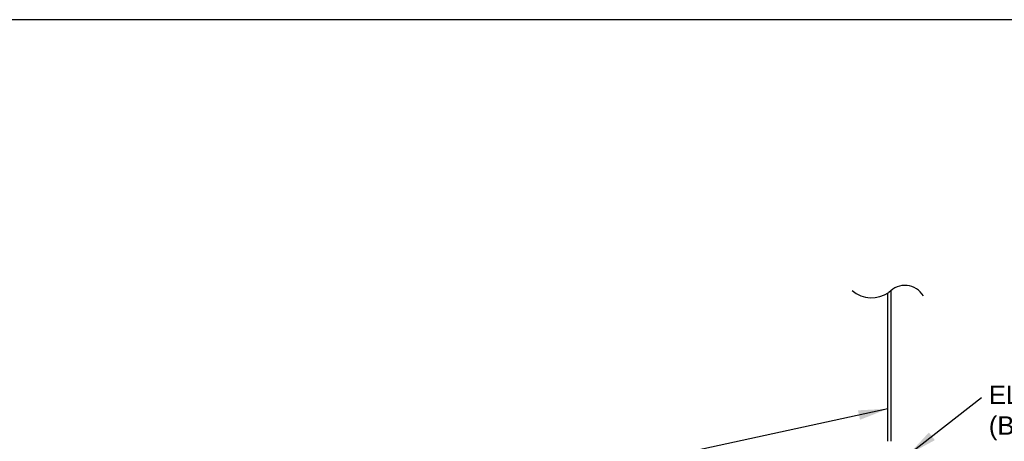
# Model space of a CAD drawing. Header units: inches. Extents: x 3.3 to 19.7, y 2 to 14.1.
# Tile 11 of 42: x 7.5 to 12.5, y 12 to 14.1. Entities that reach past the tile are written whole.
import ezdxf

# ---------------------------------------------------------------- set-up
doc = ezdxf.new("R2010")
doc.units = ezdxf.units.IN
doc.header["$MEASUREMENT"] = 0
doc.styles.add('Arial', font='arial.ttf', dxfattribs={"height": 0.09375})
doc.dimstyles.new('SLDDIMSTYLE2', dxfattribs={"dimtxt": 0.18, "dimasz": 0.15, "dimexe": 0, "dimexo": 0.0625, "dimgap": 0, "dimtad": 0, "dimtih": 1, "dimtoh": 1, "dimdec": 0, "dimrnd": 1e-09, "dimzin": 0, "dimdsep": 46, "dimtxsty": 'Standard', "dimsah": 1, "dimcen": 0.09, "dimadec": 0, "dimazin": 0, "dimtfac": 0.15, "dimtdec": 0, "dimtofl": 0, "dimtmove": 0, "dimatfit": 3, "dimfxl": 1, "dimfrac": 2, "dimtolj": 1, "dimtzin": 0, "dimarcsym": 0})

msp = doc.modelspace()

# ---------------------------------------------------------------- linework, layer by layer
for p, q in [((19.73199, 14.12325), (3.31199, 14.12325)), ((11.90902, 11.97678), (11.90902, 12.7456)), ((11.89091, 11.97678), (11.89091, 12.73053))]:
    msp.add_line(p, q)
for centre, radius, start, end in [((11.80951, 12.86369), 0.15607, 230.18499, 304.16661), ((11.97829, 12.65964), 0.1104, 31.57968, 137.30043)]:
    msp.add_arc(centre, radius, start, end)

# ---------------------------------------------------------------- texts
at = {"color": 2, "linetype": 'Continuous', "insert": (12.40565, 12.26007), "char_height": 0.09375, "width": 2.0989762, "attachment_point": 1, "style": 'Arial'}
msp.add_mtext('ELECTRICAL DISCONNECT\\P(BY OTHERS)', dxfattribs=at)

# ---------------------------------------------------------------- leaders
at = {"color": 7, "linetype": 'Continuous', "lineweight": 0}
for points in [[(11.99726, 11.90981), (12.36885, 12.19932)], [(11.89091, 12.14193), (10.48644, 11.83763)]]:
    msp.add_leader(points, dimstyle='SLDDIMSTYLE2', dxfattribs=at)

doc.saveas('drawing.dxf')
